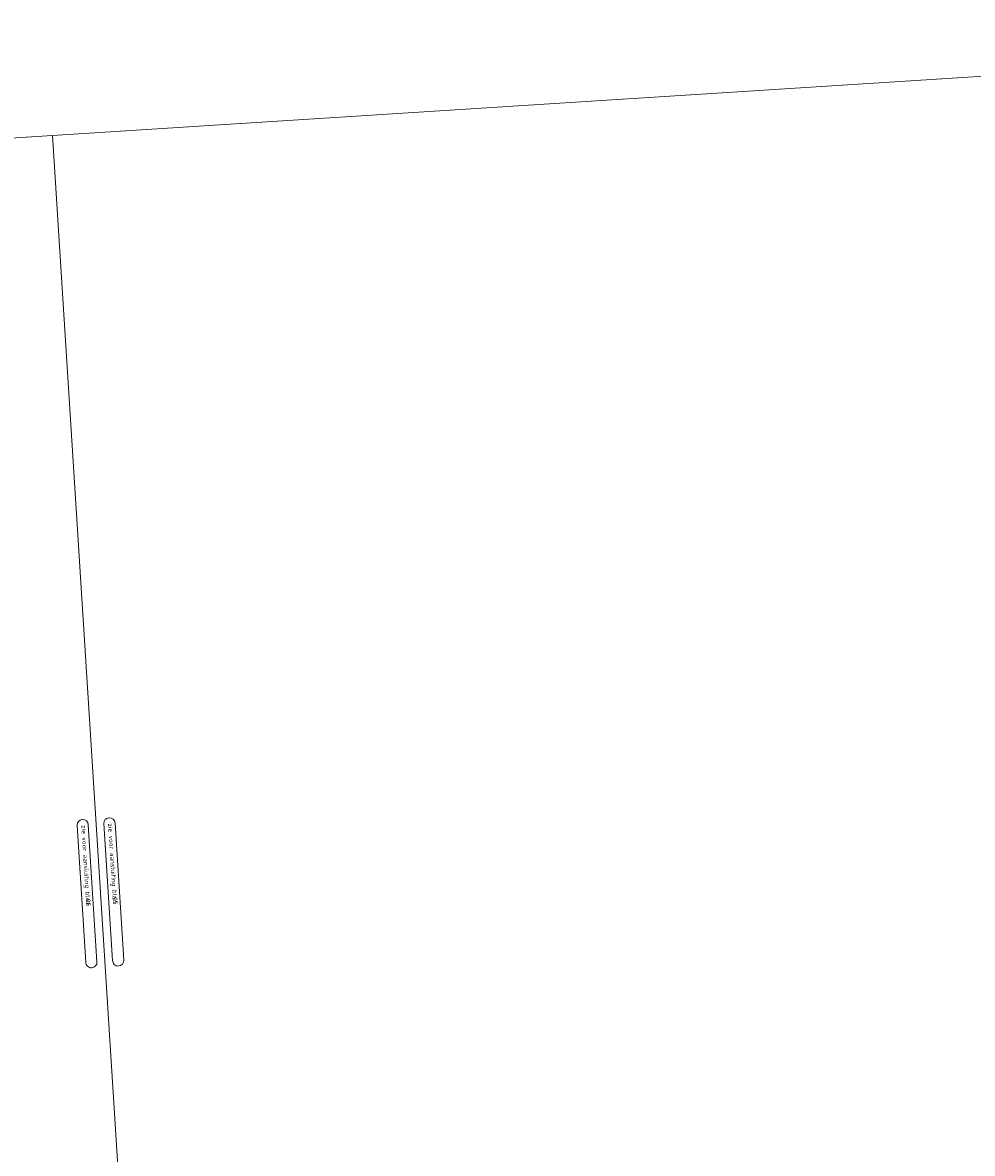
# Model space of a CAD drawing. Header units: metres. Extents: x 162278 to 162691, y 502510 to 503024.
# Tile 12 of 13: x 162465 to 162568, y 502902 to 503024. Entities that reach past the tile are written whole.
import ezdxf

# ---------------------------------------------------------------- set-up
doc = ezdxf.new("R2010")
doc.units = ezdxf.units.M
doc.layers.add('X-XX-AL-TEKENBLAD-S-200', color=7, linetype='Continuous', lineweight=18)
doc.layers.add('X-XX-AL-TEKENBLAD_VIEWPORT-G', color=7, linetype='Continuous', lineweight=18, plot=False)
doc.styles.add('NLCS-ISO', font='NLCS-ISO.ttf')

# ---------------------------------------------------------------- blocks, each defined once
blk = doc.blocks.new('SAL-TEKENBLAD_AANSLUITING_ANDER_BLAD-SO')
for p, q in [((-39.85, 3), (-39.85, 2.95)), ((-36.91, 0), (36.91, 0)), ((37.1, 5.99), (-36.84, 5.99))]:
    blk.add_line(p, q)
for centre, radius, start, end in [((-36.85, 2.99), 3, 90, 180), ((-36.9, 2.94), 2.95, 180, 270), ((37.15, 2.94), 2.95, 265.33285, 0)]:
    blk.add_arc(centre, radius, start, end)
at = {"extrusion": (0, 0, -1)}
blk.add_arc((-37.1, 2.99), 3, 90, 180, dxfattribs=at)
at = {"lineweight": 25, "style": 'NLCS-ISO'}
blk.add_text('zie voor aansluiting blad:', height=2.5, dxfattribs=at).set_placement((-36.84, 2.18))
blk.add_attdef('BLADNAAM', (3, 2.18), '', height=2.5, dxfattribs=at)

msp = doc.modelspace()

# ---------------------------------------------------------------- linework, layer by layer
at = {"layer": 'X-XX-AL-TEKENBLAD_VIEWPORT-G'}
for points in [[(162468.66, 503011.77), (162659.67, 503023.91), (162670.04, 502860.84), (162479.02, 502848.7)], [(162277.64, 502999.63), (162468.66, 503011.77), (162479.02, 502848.7), (162288.01, 502836.56)]]:
    msp.add_lwpolyline(points, close=True, dxfattribs=at)

# ---------------------------------------------------------------- block references
at = {"layer": 'X-XX-AL-TEKENBLAD-S-200', "rotation": 273.636656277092}
for p, xscale, yscale, zscale, values in [((162471.8, 502930.1), 0.1999999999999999, 0.1999999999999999, 0.1999999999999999, {'BLADNAAM': '06'}), ((162474.68, 502930.29), 0.2, 0.2, 0.2, {'BLADNAAM': '05'})]:
    msp.add_blockref('SAL-TEKENBLAD_AANSLUITING_ANDER_BLAD-SO', p, dxfattribs=dict(at, xscale=xscale, yscale=yscale, zscale=zscale)).add_auto_attribs(values)

doc.saveas('drawing.dxf')
